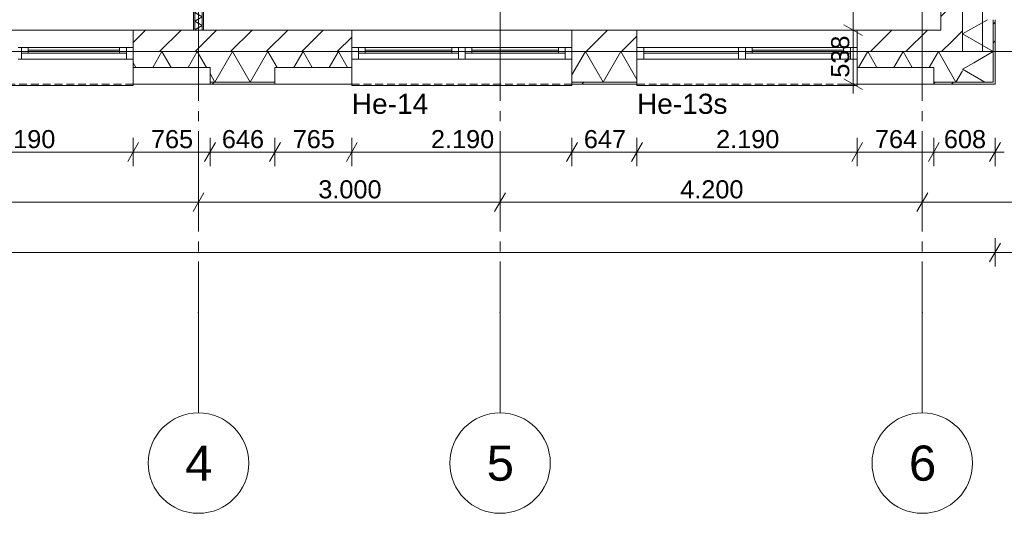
# Model space of a CAD drawing. Header units: millimetres. Extents: x 10 to 584, y 10 to 831.
# Tile 13 of 61: x 276 to 374, y 213 to 262. Entities that reach past the tile are written whole.
import ezdxf
from ezdxf.xclip import XClip

# ---------------------------------------------------------------- set-up
doc = ezdxf.new("R2010")
doc.units = ezdxf.units.MM
doc.header["$MEASUREMENT"] = 0
doc.header["$XCLIPFRAME"] = 0
doc.linetypes.add('B0204', pattern=[13, 10, -1, 1, -1])
doc.linetypes.add('B0702', pattern=[1.1737, 0.7812, -0.3925])
for name, color, linetype in [('21 Buitenwanden', 7, 'Continuous'), ('21 Buitenwanden Doorsnede-arcering', 7, 'Continuous'), ('21 Buitenwanden Laagscheidingslijnen', 7, 'Continuous'), ('21 Buitenwanden Raamlabels', 7, 'Continuous'), ('21 Buitenwanden Ramen', 7, 'Continuous'), ('22 NC Binnenwanden', 7, 'Continuous'), ('22 NC Binnenwanden Doorsnede-arcering', 7, 'Continuous'), ('22 NC Binnenwanden Laagscheidingslijnen', 7, 'Continuous'), ('23 Vloeren', 7, 'Continuous'), ('A Stramien', 7, 'Continuous'), ('Maatvoering 1_ 50_100', 7, 'Continuous')]:
    doc.layers.add(name, color=color, linetype=linetype)
doc.styles.add('GENERATED_STYLE_1', font='txt')
pattern_1 = [(45, (78, 259.188), (-4.5962, 4.5962), []), (45, (77.081, 260.107), (-4.5962, 4.5962), [])]
pattern_2 = [(45, (78, 259.188), (-1.767767, 1.767767), [])]
pattern_3 = [(180, (78, 259.1879), (0, 2), [])]

# ---------------------------------------------------------------- blocks, each defined once
blk = doc.blocks.new('*X3')
at = {"layer": '21 Buitenwanden Doorsnede-arcering', "color": 7, "linetype": 'Continuous', "lineweight": 0}
for p in [(371.113, 258.075), (372.225, 256.148)]:
    blk.add_line(p, (370, 257.433), dxfattribs=at)
blk = doc.blocks.new('*X5')
at = {"layer": '21 Buitenwanden Doorsnede-arcering', "color": 7, "linetype": 'Continuous', "lineweight": 0}
blk.add_line((373.04, 259.188), (371.113, 258.075), dxfattribs=at)
blk = doc.blocks.new('*X9')
at = {"layer": '21 Buitenwanden Doorsnede-arcering', "color": 7, "linetype": 'Continuous', "lineweight": 0}
for p, q in [((373.04, 297.801), (370, 296.046)), ((373.04, 297.801), (372.05, 298.373)), ((373.04, 294.291), (370, 296.046)), ((373.04, 294.291), (370, 292.536)), ((371.58, 291.623), (370, 292.536)), ((371.58, 289.938), (370, 289.025)), ((371.58, 288.113), (370, 289.025)), ((371.58, 286.427), (370, 285.515)), ((371.58, 284.603), (370, 285.515)), ((371.58, 282.917), (370, 282.005)), ((371.58, 281.093), (370, 282.005)), ((371.58, 279.407), (370, 278.494)), ((371.58, 277.582), (370, 278.494)), ((371.58, 275.896), (370, 274.984)), ((371.58, 274.072), (370, 274.984)), ((371.58, 272.386), (370, 271.474)), ((371.58, 270.562), (370, 271.474)), ((371.58, 268.876), (370, 267.964)), ((371.58, 267.051), (370, 267.964)), ((371.58, 265.366), (370, 264.453)), ((371.58, 263.541), (370, 264.453)), ((372.471, 262.37), (370, 260.943)), ((373.04, 259.188), (370, 260.943))]:
    blk.add_line(p, q, dxfattribs=at)
blk = doc.blocks.new('*X43')
at = {"layer": '21 Buitenwanden Doorsnede-arcering', "color": 7, "linetype": 'Continuous', "lineweight": 0}
for p, q in [((289.46, 257.608), (290.372, 259.188)), ((291.285, 257.608), (290.372, 259.188)), ((292.971, 257.608), (293.883, 259.188)), ((294.795, 257.608), (293.883, 259.188)), ((295.638, 256.148), (297.393, 259.188)), ((299.148, 256.148), (297.393, 259.188)), ((299.148, 256.148), (300.903, 259.188)), ((301.816, 257.608), (300.903, 259.188)), ((303.501, 257.608), (304.414, 259.188)), ((305.326, 257.608), (304.414, 259.188)), ((307.012, 257.608), (307.924, 259.188)), ((308.836, 257.608), (307.924, 259.188)), ((287.774, 257.608), (287.501, 258.081)), ((295.638, 256.148), (295.149, 256.995))]:
    blk.add_line(p, q, dxfattribs=at)
blk = doc.blocks.new('*X44')
at = {"layer": '21 Buitenwanden Doorsnede-arcering', "color": 7, "linetype": 'Continuous', "lineweight": 0}
for p, q in [((331.152, 256.86), (332.496, 259.188)), ((334.251, 256.148), (332.496, 259.188)), ((334.251, 256.148), (336.006, 259.188)), ((337.618, 256.396), (336.006, 259.188))]:
    blk.add_line(p, q, dxfattribs=at)
blk = doc.blocks.new('*X45')
at = {"layer": '21 Buitenwanden Doorsnede-arcering', "color": 7, "linetype": 'Continuous', "lineweight": 0}
for p, q in [((359.666, 257.608), (360.578, 259.188)), ((361.491, 257.608), (360.578, 259.188)), ((363.176, 257.608), (364.089, 259.188)), ((365.001, 257.608), (364.089, 259.188)), ((366.687, 257.608), (367.599, 259.188)), ((369.354, 256.148), (367.599, 259.188)), ((369.354, 256.148), (370, 257.267))]:
    blk.add_line(p, q, dxfattribs=at)
blk = doc.blocks.new('*X93')
at = {"layer": '22 NC Binnenwanden Doorsnede-arcering', "color": 7, "linetype": 'Continuous', "lineweight": 0}
for p, q in [((294.375, 263.518), (293.625, 263.085)), ((294.375, 263.518), (294.081, 263.688)), ((294.375, 262.652), (293.625, 263.085)), ((294.375, 262.652), (293.625, 262.219)), ((294.375, 261.786), (293.625, 262.219)), ((294.375, 261.786), (293.625, 261.353)), ((293.668, 261.328), (293.625, 261.353))]:
    blk.add_line(p, q, dxfattribs=at)
blk = doc.blocks.new('Drawing_2_2', base_point=(78, 259.188))
at = {"layer": '21 Buitenwanden Doorsnede-arcering', "linetype": 'Continuous', "lineweight": 0, "true_color": 0x000000}
h = blk.add_hatch(dxfattribs=at)
h.set_pattern_fill('130_Kalkzandsteen_0002', color=18, style=0, pattern_type=2)
h.set_pattern_definition(pattern_2)
h.paths.add_polyline_path([(367.86, 261.328), (370, 261.328), (370, 298.373), (369.6, 298.373), (367.86, 298.373)])
h = blk.add_hatch(dxfattribs=at)
h.set_pattern_fill('145_Baksteen_0002', color=18, style=0, pattern_type=2)
h.set_pattern_definition(pattern_1)
h.paths.add_polyline_path([(373.04, 262.37), (373.04, 256.148), (373.24, 256.148), (373.24, 262.37)])
h = blk.add_hatch(dxfattribs=at)
h.set_pattern_fill('130_Kalkzandsteen_0002', color=18, style=0, pattern_type=2)
h.set_pattern_definition(pattern_2)
h.paths.add_polyline_path([(287.501, 261.328), (287.501, 259.588), (287.501, 259.188), (309.252, 259.188), (309.252, 259.588), (309.252, 261.328)])
h = blk.add_hatch(dxfattribs=at)
h.set_pattern_fill('130_Kalkzandsteen_0002', color=18, style=0, pattern_type=2)
h.set_pattern_definition(pattern_2)
h.paths.add_polyline_path([(331.152, 261.328), (331.152, 259.588), (331.152, 259.188), (337.618, 259.188), (337.618, 259.588), (337.618, 261.328)])
h = blk.add_hatch(dxfattribs=at)
h.set_pattern_fill('130_Kalkzandsteen_0002', color=18, style=0, pattern_type=2)
h.set_pattern_definition(pattern_2)
h.paths.add_polyline_path([(359.518, 259.588), (359.518, 259.188), (367.86, 259.188), (367.86, 261.328), (359.518, 261.328)])
h = blk.add_hatch(dxfattribs=at)
h.set_pattern_fill('130_Kalkzandsteen_0002', color=18, style=0, pattern_type=2)
h.set_pattern_definition(pattern_2)
h.paths.add_polyline_path([(367.86, 259.188), (370, 259.188), (367.86, 261.328)])
h = blk.add_hatch(dxfattribs=at)
h.set_pattern_fill('130_Kalkzandsteen_0002', color=18, style=0, pattern_type=2)
h.set_pattern_definition(pattern_2)
h.paths.add_polyline_path([(367.86, 261.328), (370, 259.188), (370, 261.328)])
h = blk.add_hatch(dxfattribs=at)
h.set_pattern_fill('145_Baksteen_0002', color=18, style=0, pattern_type=2)
h.set_pattern_definition(pattern_1)
h.paths.add_polyline_path([(295.149, 256.148), (295.149, 255.948), (301.604, 255.948), (301.604, 256.148)])
h = blk.add_hatch(dxfattribs=at)
h.set_pattern_fill('145_Baksteen_0002', color=18, style=0, pattern_type=2)
h.set_pattern_definition(pattern_1)
h.paths.add_polyline_path([(331.152, 255.948), (337.618, 255.948), (337.618, 256.148), (331.152, 256.148)])
h = blk.add_hatch(dxfattribs=at)
h.set_pattern_fill('145_Baksteen_0002', color=18, style=0, pattern_type=2)
h.set_pattern_definition(pattern_1)
h.paths.add_polyline_path([(373.04, 256.148), (367.155, 256.148), (367.155, 255.948), (373.04, 255.948)])
h = blk.add_hatch(dxfattribs=at)
h.set_pattern_fill('145_Baksteen_0002', color=18, style=0, pattern_type=2)
h.set_pattern_definition(pattern_1)
h.paths.add_polyline_path([(373.04, 256.148), (373.04, 255.948), (373.24, 255.948)])
h = blk.add_hatch(dxfattribs=at)
h.set_pattern_fill('145_Baksteen_0002', color=18, style=0, pattern_type=2)
h.set_pattern_definition(pattern_1)
h.paths.add_polyline_path([(373.04, 256.148), (373.24, 255.948), (373.24, 256.148)])
at = {"layer": '22 NC Binnenwanden Doorsnede-arcering', "linetype": 'Continuous', "lineweight": 0, "true_color": 0x000000}
h = blk.add_hatch(dxfattribs=at)
h.set_pattern_fill('930_Lijnen_vert_200_0002', color=18, style=0, pattern_type=2)
h.set_pattern_definition(pattern_3)
h.paths.add_polyline_path([(293.625, 261.328), (293.625, 263.688), (293.5, 263.688), (293.5, 261.328)])
h = blk.add_hatch(dxfattribs=at)
h.set_pattern_fill('930_Lijnen_vert_200_0002', color=18, style=0, pattern_type=2)
h.set_pattern_definition(pattern_3)
h.paths.add_polyline_path([(294.5, 261.328), (294.5, 263.688), (294.375, 263.688), (294.375, 261.328)])
at = {"layer": '21 Buitenwanden', "color": 3, "linetype": 'Continuous', "lineweight": 0}
for p, q in [((287.501, 259.588), (287.501, 261.328)), ((309.252, 259.588), (309.252, 261.328)), ((331.152, 259.588), (331.152, 261.328)), ((337.618, 259.588), (337.618, 261.328)), ((359.518, 259.588), (359.518, 261.328)), ((287.501, 259.188), (287.501, 259.588)), ((309.252, 259.188), (309.252, 259.588)), ((331.152, 259.188), (331.152, 259.588)), ((337.618, 259.188), (337.618, 259.588)), ((359.518, 259.188), (359.518, 259.588))]:
    blk.add_line(p, q, dxfattribs=at)
at = {"layer": '21 Buitenwanden', "color": 1, "linetype": 'Continuous', "lineweight": 0}
for p, q in [((287.501, 258.448), (287.501, 259.188)), ((309.252, 258.448), (309.252, 259.188)), ((331.152, 258.448), (331.152, 259.188)), ((337.618, 258.448), (337.618, 259.188)), ((359.518, 258.448), (359.518, 259.188)), ((287.501, 257.608), (287.501, 258.448)), ((295.149, 257.608), (287.501, 257.608)), ((295.149, 255.948), (295.149, 257.608)), ((309.252, 257.608), (301.604, 257.608)), ((301.604, 255.948), (301.604, 257.608)), ((309.252, 257.608), (309.252, 258.448)), ((331.152, 256.148), (331.152, 258.448)), ((337.618, 256.148), (337.618, 258.448)), ((359.518, 257.608), (359.518, 258.448)), ((367.155, 257.608), (359.518, 257.608)), ((367.155, 255.948), (367.155, 257.608))]:
    blk.add_line(p, q, dxfattribs=at)
at = {"layer": '21 Buitenwanden', "color": 2, "linetype": 'Continuous', "lineweight": 0}
for p, q in [((331.152, 255.948), (331.152, 256.148)), ((337.618, 255.948), (337.618, 256.148))]:
    blk.add_line(p, q, dxfattribs=at)
at = {"layer": '21 Buitenwanden', "color": 3, "linetype": 'Continuous', "lineweight": 0, "flags": 128}
for points in [[(367.86, 298.373), (367.86, 261.328)], [(309.252, 261.328), (287.501, 261.328)], [(337.618, 261.328), (331.152, 261.328)], [(367.86, 261.328), (359.518, 261.328)]]:
    blk.add_lwpolyline(points, dxfattribs=at)
at = {"layer": '21 Buitenwanden', "color": 2, "linetype": 'Continuous', "lineweight": 0, "flags": 128}
for points in [[(373.24, 255.948), (373.24, 262.37)], [(295.149, 255.948), (301.604, 255.948)], [(331.152, 255.948), (337.618, 255.948)], [(367.155, 255.948), (373.04, 255.948)], [(373.24, 255.948), (373.04, 255.948)]]:
    blk.add_lwpolyline(points, dxfattribs=at)
at = {"layer": '21 Buitenwanden Laagscheidingslijnen', "color": 3, "linetype": 'Continuous', "lineweight": 0}
for p, q in [((370, 261.328), (370, 298.373)), ((370, 259.188), (370, 261.328)), ((287.501, 259.188), (309.252, 259.188)), ((331.152, 259.188), (337.618, 259.188)), ((359.518, 259.188), (367.86, 259.188)), ((367.86, 259.188), (370, 259.188)), ((367.86, 259.188), (370, 259.188))]:
    blk.add_line(p, q, dxfattribs=at)
at = {"layer": '21 Buitenwanden Laagscheidingslijnen', "color": 1, "linetype": 'Continuous', "lineweight": 0}
for p, q in [((373.04, 259.188), (373.04, 262.37)), ((373.04, 256.148), (373.04, 259.188)), ((295.149, 256.148), (301.604, 256.148)), ((331.152, 256.148), (337.618, 256.148)), ((367.155, 256.148), (370, 256.148)), ((370, 256.148), (373.04, 256.148)), ((370, 256.148), (373.04, 256.148))]:
    blk.add_line(p, q, dxfattribs=at)
at = {"layer": '21 Buitenwanden Ramen', "color": 9, "linetype": 'Continuous', "lineweight": 0}
for p, q in [((265.601, 261.328), (287.501, 261.328)), ((331.152, 261.328), (309.252, 261.328)), ((337.618, 261.328), (359.518, 261.328))]:
    blk.add_line(p, q, dxfattribs=at)
at = {"layer": '21 Buitenwanden Ramen', "color": 3, "linetype": 'Continuous', "lineweight": 0}
for p, q in [((287.501, 259.588), (287.501, 261.328)), ((309.252, 259.588), (309.252, 261.328)), ((331.152, 259.588), (331.152, 261.328)), ((337.618, 259.588), (337.618, 261.328)), ((359.518, 259.588), (359.518, 261.328)), ((287.501, 259.188), (287.501, 259.588)), ((287.501, 259.188), (287.501, 259.588)), ((309.252, 259.188), (309.252, 259.588)), ((309.252, 259.188), (309.252, 259.588)), ((331.152, 259.188), (331.152, 259.588)), ((331.152, 259.188), (331.152, 259.588)), ((337.618, 259.188), (337.618, 259.588)), ((337.618, 259.188), (337.618, 259.588)), ((359.518, 259.188), (359.518, 259.588)), ((359.518, 259.188), (359.518, 259.588))]:
    blk.add_line(p, q, dxfattribs=at)
at = {"layer": '21 Buitenwanden Ramen', "color": 1, "linetype": 'Continuous', "lineweight": 0}
for p, q in [((276.051, 259.588), (276.386, 259.588)), ((276.386, 259.588), (276.386, 259.048)), ((276.386, 259.588), (277.056, 259.588)), ((276.386, 259.048), (276.386, 259.588)), ((277.056, 259.588), (286.161, 259.588)), ((277.056, 259.588), (277.056, 259.048)), ((277.056, 259.588), (286.161, 259.588)), ((286.161, 259.048), (286.161, 259.588)), ((286.161, 259.588), (286.831, 259.588)), ((286.831, 259.048), (286.831, 259.588)), ((286.831, 259.588), (287.501, 259.588)), ((286.831, 259.588), (286.831, 259.048)), ((309.922, 259.588), (309.252, 259.588)), ((309.922, 259.048), (309.922, 259.588)), ((310.592, 259.588), (309.922, 259.588)), ((309.922, 259.588), (309.922, 259.048)), ((319.197, 259.588), (310.592, 259.588)), ((310.592, 259.048), (310.592, 259.588)), ((319.197, 259.588), (310.592, 259.588)), ((319.867, 259.588), (319.197, 259.588)), ((319.197, 259.588), (319.197, 259.048)), ((320.202, 259.588), (319.867, 259.588)), ((319.867, 259.588), (319.867, 259.048)), ((319.867, 259.048), (319.867, 259.588)), ((320.537, 259.588), (320.202, 259.588)), ((320.537, 259.048), (320.537, 259.588)), ((321.207, 259.588), (320.537, 259.588)), ((320.537, 259.588), (320.537, 259.048)), ((329.812, 259.588), (321.207, 259.588)), ((321.207, 259.048), (321.207, 259.588)), ((329.812, 259.588), (321.207, 259.588)), ((330.482, 259.588), (329.812, 259.588)), ((329.812, 259.588), (329.812, 259.048)), ((331.152, 259.588), (330.482, 259.588)), ((330.482, 259.588), (330.482, 259.048)), ((330.482, 259.048), (330.482, 259.588)), ((337.618, 259.588), (338.288, 259.588)), ((338.288, 259.588), (338.288, 258.448)), ((338.288, 259.588), (347.733, 259.588)), ((347.733, 258.448), (347.733, 259.588)), ((347.733, 259.588), (348.068, 259.588)), ((348.068, 259.588), (348.403, 259.588)), ((348.403, 259.588), (348.403, 259.048)), ((348.403, 259.588), (349.073, 259.588)), ((348.403, 259.048), (348.403, 259.588)), ((349.073, 259.588), (358.178, 259.588)), ((349.073, 259.588), (349.073, 259.048)), ((349.073, 259.588), (358.178, 259.588)), ((358.178, 259.048), (358.178, 259.588)), ((358.178, 259.588), (358.848, 259.588)), ((358.848, 259.048), (358.848, 259.588)), ((358.848, 259.588), (359.518, 259.588)), ((358.848, 259.588), (358.848, 259.048)), ((276.386, 259.048), (276.386, 258.448)), ((277.056, 259.048), (276.386, 259.048)), ((277.056, 259.318), (286.161, 259.318)), ((286.161, 259.048), (277.056, 259.048)), ((286.831, 259.048), (286.161, 259.048)), ((286.831, 258.448), (286.831, 259.048)), ((287.501, 258.448), (287.501, 259.188)), ((287.501, 258.448), (287.501, 259.188)), ((309.252, 258.448), (309.252, 259.188)), ((309.252, 258.448), (309.252, 259.188)), ((309.922, 258.448), (309.922, 259.048)), ((309.922, 259.048), (310.592, 259.048)), ((319.197, 259.318), (310.592, 259.318)), ((310.592, 259.048), (319.197, 259.048)), ((319.197, 259.048), (319.867, 259.048)), ((319.867, 259.048), (319.867, 258.448)), ((320.537, 258.448), (320.537, 259.048)), ((320.537, 259.048), (321.207, 259.048)), ((329.812, 259.318), (321.207, 259.318)), ((321.207, 259.048), (329.812, 259.048)), ((329.812, 259.048), (330.482, 259.048)), ((330.482, 259.048), (330.482, 258.448)), ((331.152, 258.448), (331.152, 259.188)), ((331.152, 258.448), (331.152, 259.188)), ((337.618, 258.448), (337.618, 259.188)), ((337.618, 258.448), (337.618, 259.188)), ((338.288, 259.018), (347.733, 259.018)), ((348.403, 259.048), (348.403, 258.448)), ((349.073, 259.048), (348.403, 259.048)), ((349.073, 259.318), (358.178, 259.318)), ((358.178, 259.048), (349.073, 259.048)), ((358.848, 259.048), (358.178, 259.048)), ((358.848, 258.448), (358.848, 259.048)), ((359.518, 258.448), (359.518, 259.188)), ((359.518, 258.448), (359.518, 259.188)), ((276.386, 258.448), (276.051, 258.448)), ((286.831, 258.448), (276.386, 258.448)), ((287.501, 258.448), (286.831, 258.448)), ((287.501, 256.148), (287.501, 258.448)), ((309.252, 258.448), (309.922, 258.448)), ((309.252, 256.148), (309.252, 258.448)), ((309.922, 258.448), (319.867, 258.448)), ((319.867, 258.448), (320.202, 258.448)), ((320.202, 258.448), (320.537, 258.448)), ((320.537, 258.448), (330.482, 258.448)), ((330.482, 258.448), (331.152, 258.448)), ((331.152, 256.148), (331.152, 258.448)), ((338.288, 258.448), (337.618, 258.448)), ((337.618, 256.148), (337.618, 258.448)), ((347.733, 258.448), (338.288, 258.448)), ((348.068, 258.448), (347.733, 258.448)), ((348.403, 258.448), (348.068, 258.448)), ((358.848, 258.448), (348.403, 258.448)), ((359.518, 258.448), (358.848, 258.448)), ((359.518, 256.148), (359.518, 258.448)), ((265.601, 255.798), (287.501, 255.798)), ((295.149, 255.948), (287.501, 255.948)), ((287.501, 255.798), (287.501, 255.948)), ((309.252, 255.948), (301.604, 255.948)), ((309.252, 255.798), (309.252, 255.948)), ((331.152, 255.798), (309.252, 255.798)), ((331.152, 255.948), (331.152, 255.798)), ((337.618, 255.948), (337.618, 255.798)), ((337.618, 255.798), (359.518, 255.798)), ((367.155, 255.948), (359.518, 255.948)), ((359.518, 255.798), (359.518, 255.948))]:
    blk.add_line(p, q, dxfattribs=at)
at = {"layer": '21 Buitenwanden Ramen', "color": 9, "linetype": 'B0702', "lineweight": 0}
for p, q in [((265.601, 255.948), (287.501, 255.948)), ((331.152, 255.948), (309.252, 255.948)), ((337.618, 255.948), (359.518, 255.948))]:
    blk.add_line(p, q, dxfattribs=at)
at = {"layer": '21 Buitenwanden Ramen', "color": 2, "linetype": 'Continuous', "lineweight": 0}
for p, q in [((287.501, 255.948), (287.501, 256.148)), ((309.252, 255.948), (309.252, 256.148)), ((331.152, 255.948), (331.152, 256.148)), ((337.618, 255.948), (337.618, 256.148)), ((359.518, 255.948), (359.518, 256.148))]:
    blk.add_line(p, q, dxfattribs=at)
at = {"layer": '21 Buitenwanden Ramen', "color": 1, "linetype": 'Continuous', "lineweight": 0, "flags": 128}
for points in [[(295.149, 255.948), (295.149, 257.608), (287.501, 257.608), (287.501, 255.948)], [(309.252, 255.948), (309.252, 257.608), (301.604, 257.608), (301.604, 255.948)], [(367.155, 255.948), (367.155, 257.608), (359.518, 257.608), (359.518, 255.948)]]:
    blk.add_lwpolyline(points, close=True, dxfattribs=at)
at = {"layer": '22 NC Binnenwanden', "color": 1, "linetype": 'Continuous', "lineweight": 0, "flags": 128}
for points in [[(293.5, 263.688), (293.5, 261.328)], [(294.5, 261.328), (294.5, 263.688)], [(293.625, 261.328), (293.5, 261.328)], [(294.375, 261.328), (293.625, 261.328)], [(294.5, 261.328), (294.375, 261.328)]]:
    blk.add_lwpolyline(points, dxfattribs=at)
at = {"layer": '22 NC Binnenwanden Laagscheidingslijnen', "color": 9, "linetype": 'Continuous', "lineweight": 0}
for p, q in [((293.625, 261.328), (293.625, 263.688)), ((294.375, 261.328), (294.375, 263.688))]:
    blk.add_line(p, q, dxfattribs=at)
at = {"layer": '23 Vloeren', "color": 1, "linetype": 'Continuous', "lineweight": 0, "flags": 128}
blk.add_lwpolyline([(78, 439.188), (78, 259.188), (372, 259.188), (372, 439.188), (365.5, 439.188), (365.5, 505.188), (366, 505.188), (366, 654.438), (370, 654.438), (370, 763.188), (78, 763.188), (78, 475.188), (96, 475.188), (96, 439.188)], close=True, dxfattribs=at)
at = {"layer": 'A Stramien', "color": 9, "linetype": 'B0204', "lineweight": 0}
for p, q in [((294, 784.271), (294, 233.204)), ((324, 784.271), (324, 233.204)), ((366, 784.271), (366, 233.204)), ((68, 259.188), (520.556, 259.188)), ((294, 233.204), (294, 223.204)), ((324, 233.204), (324, 223.204)), ((366, 233.204), (366, 223.204))]:
    blk.add_line(p, q, dxfattribs=at)
at = {"layer": 'A Stramien', "color": 2, "linetype": 'Continuous', "lineweight": 0, "flags": 128}
for points in [[(294, 213.204, 1), (294, 223.204, 1)], [(324, 213.204, 1), (324, 223.204, 1)], [(366, 213.204, 1), (366, 223.204, 1)]]:
    blk.add_lwpolyline(points, format="xyb", close=True, dxfattribs=at)
at = {"layer": 'A Stramien', "color": 9, "linetype": 'B0204', "lineweight": 0}
for p in [(294, 233.204), (294, 233.204), (324, 233.204), (324, 233.204), (366, 233.204), (366, 233.204)]:
    blk.add_point(p, dxfattribs=at)
at = {"layer": 'Maatvoering 1_ 50_100', "color": 1, "linetype": 'Continuous', "lineweight": 0}
for p, q in [((359.122, 261.328), (359.122, 336.688)), ((358.185, 261.869), (360.06, 260.787)), ((360.529, 261.328), (357.716, 261.328)), ((359.122, 255.948), (359.122, 261.328)), ((360.529, 255.948), (357.716, 255.948)), ((358.185, 256.489), (360.06, 255.407)), ((359.122, 255.031), (359.122, 255.948)), ((288.042, 250.125), (286.96, 248.25)), ((287.501, 247.782), (287.501, 250.594)), ((295.69, 250.125), (294.608, 248.25)), ((295.149, 247.782), (295.149, 250.594)), ((302.145, 250.125), (301.063, 248.25)), ((301.604, 247.782), (301.604, 250.594)), ((309.793, 250.125), (308.711, 248.25)), ((309.252, 247.782), (309.252, 250.594)), ((331.693, 250.125), (330.611, 248.25)), ((331.152, 247.782), (331.152, 250.594)), ((338.159, 250.125), (337.077, 248.25)), ((337.618, 247.782), (337.618, 250.594)), ((360.059, 250.125), (358.977, 248.25)), ((359.518, 247.782), (359.518, 250.594)), ((367.696, 250.125), (366.614, 248.25)), ((367.155, 247.782), (367.155, 250.594)), ((372.699, 248.25), (373.781, 250.125)), ((373.24, 247.782), (373.24, 250.594)), ((265.601, 249.188), (287.501, 249.188)), ((287.501, 249.188), (295.149, 249.188)), ((295.149, 249.188), (301.604, 249.188)), ((301.604, 249.188), (309.252, 249.188)), ((309.252, 249.188), (331.152, 249.188)), ((331.152, 249.188), (337.618, 249.188)), ((337.618, 249.188), (359.518, 249.188)), ((359.518, 249.188), (367.155, 249.188)), ((367.155, 249.188), (373.24, 249.188)), ((373.24, 249.188), (374.157, 249.188)), ((294.541, 245.125), (293.459, 243.25)), ((294, 242.782), (294, 245.594)), ((324.541, 245.125), (323.459, 243.25)), ((324, 242.782), (324, 245.594)), ((366.541, 245.125), (365.459, 243.25)), ((366, 242.782), (366, 245.594)), ((222, 244.188), (294, 244.188)), ((294, 244.188), (324, 244.188)), ((324, 244.188), (366, 244.188)), ((366, 244.188), (438, 244.188)), ((373.781, 240.125), (372.699, 238.25)), ((373.24, 237.782), (373.24, 240.594)), ((74.76, 239.188), (373.24, 239.188)), ((373.24, 239.188), (510, 239.188))]:
    blk.add_line(p, q, dxfattribs=at)
at = {"layer": '21 Buitenwanden', "color": 4, "linetype": 'Continuous', "lineweight": 0}
for name in ['*X9', '*X93', '*X43', '*X44', '*X45', '*X5', '*X3']:
    blk.add_blockref(name, (0, 0), dxfattribs=at)
at = {"layer": '21 Buitenwanden Raamlabels', "color": 2, "linetype": 'Continuous', "lineweight": 0, "char_height": 2, "attachment_point": 1, "style": 'GENERATED_STYLE_1'}
for s, insert in [('\\A1;{\\pql;\\fArial|b0|i0|c0|p38;He-14}', (309.252, 254.991)), ('\\A1;{\\pql;\\fArial|b0|i0|c0|p38;He-13s}', (337.618, 254.991))]:
    blk.add_mtext(s, dxfattribs=dict(at, insert=insert))
at = {"layer": 'A Stramien', "color": 2, "linetype": 'Continuous', "lineweight": 0, "char_height": 3.5, "attachment_point": 1, "style": 'GENERATED_STYLE_1'}
for s, insert in [('\\A1;{\\pql;\\pt0;\\fArial|b0|i0|c0|p38;4}', (292.672, 219.954)), ('\\A1;{\\pql;\\pt0;\\fArial|b0|i0|c0|p38;5}', (322.672, 219.954)), ('\\A1;{\\pql;\\pt0;\\fArial|b0|i0|c0|p38;6}', (364.672, 219.954))]:
    blk.add_mtext(s, dxfattribs=dict(at, insert=insert))
at = {"layer": 'Maatvoering 1_ 50_100', "color": 2, "linetype": 'Continuous', "lineweight": 0, "insert": (358.762, 256.589), "char_height": 1.8, "width": 4.09784, "attachment_point": 7, "rotation": 90, "style": 'GENERATED_STYLE_1'}
blk.add_mtext('\\A1;{\\pql;\\fArial|b0|i0|c0|p38;538}', dxfattribs=at)
at = {"layer": 'Maatvoering 1_ 50_100', "color": 2, "linetype": 'Continuous', "lineweight": 0, "char_height": 1.8, "attachment_point": 7, "style": 'GENERATED_STYLE_1'}
for s, insert, width in [('\\A1;{\\pql;\\fArial|b0|i0|c0|p38;2.190}', (273.474, 249.548), 6.15497), ('\\A1;{\\pql;\\fArial|b0|i0|c0|p38;765}', (289.276, 249.548), 4.09784), ('\\A1;{\\pql;\\fArial|b0|i0|c0|p38;646}', (296.328, 249.548), 4.09784), ('\\A1;{\\pql;\\fArial|b0|i0|c0|p38;765}', (303.379, 249.548), 4.09784), ('\\A1;{\\pql;\\fArial|b0|i0|c0|p38;2.190}', (317.125, 249.548), 6.15497), ('\\A1;{\\pql;\\fArial|b0|i0|c0|p38;647}', (332.336, 249.548), 4.09784), ('\\A1;{\\pql;\\fArial|b0|i0|c0|p38;2.190}', (345.491, 249.548), 6.15497), ('\\A1;{\\pql;\\fArial|b0|i0|c0|p38;764}', (361.288, 249.548), 4.09784), ('\\A1;{\\pql;\\fArial|b0|i0|c0|p38;608}', (368.149, 249.548), 4.09784), ('\\A1;{\\pql;\\fArial|b0|i0|c0|p38;3.000}', (305.922, 244.548), 6.15497), ('\\A1;{\\pql;\\fArial|b0|i0|c0|p38;4.200}', (341.922, 244.548), 6.15497)]:
    blk.add_mtext(s, dxfattribs=dict(at, insert=insert, width=width))

msp = doc.modelspace()

# ---------------------------------------------------------------- block references
at = {"color": 4, "linetype": 'Continuous', "lineweight": 0}
ref = msp.add_blockref('Drawing_2_2', (78, 259.188), dxfattribs=at)
XClip(ref).set_block_clipping_path([(30, 141.736842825), (586.5626696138, 807.8168177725)])

doc.saveas('drawing.dxf')
